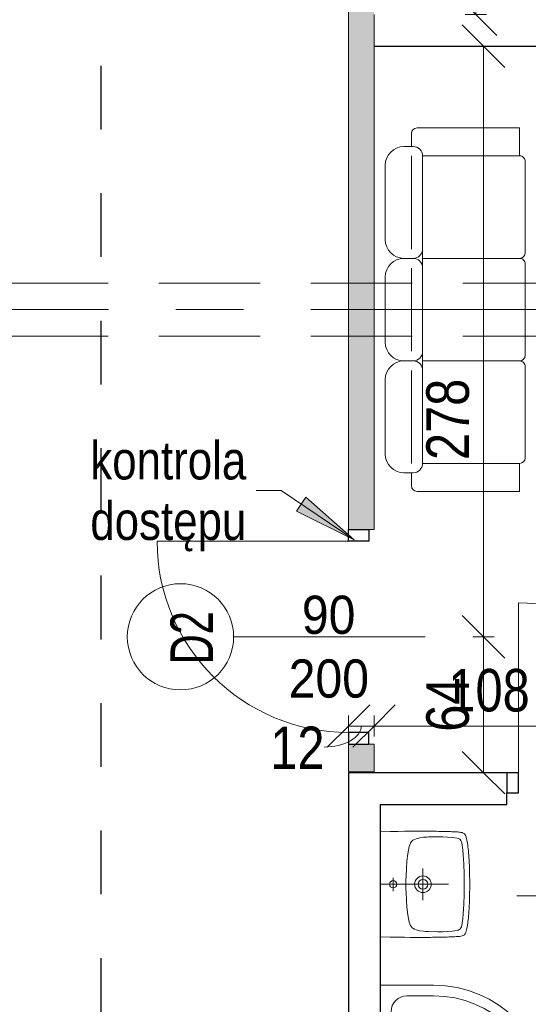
# Model space of a CAD drawing. Header units: centimetres. Extents: x -1631 to 1829, y -257 to 3158.
# Tile 104 of 128: x -477 to -238, y 2001 to 2465. Entities that reach past the tile are written whole.
import ezdxf

# ---------------------------------------------------------------- set-up
doc = ezdxf.new("R2010")
doc.units = ezdxf.units.CM
for name, pattern in [('Dash', [60, 30, -30]), ('Oś', [222.25, 127, -31.75, 31.75, -31.75]), ('Ukryte', [71.438, 47.625, -23.813])]:
    doc.linetypes.add(name, pattern=pattern)
for name, color, linetype, lineweight in [('A-ANNO-DIMS', 211, 'Continuous', 13), ('A-ANNO-DIMS-100', 211, 'Continuous', 13), ('A-ANNO-NOTE', 131, 'Continuous', 9), ('A-AREA-IDEN', 2, 'Continuous', 13), ('A-DETL', 90, 'Continuous', 9), ('A-DETL-GENF', 92, 'Continuous', 9), ('A-DETL-HDLN', 90, 'Ukryte', 9), ('A-DETL-MEDM', 33, 'Continuous', 13), ('A-DOOR', 31, 'Continuous', 13), ('A-WALL', 113, 'Continuous', 13), ('A-WALL-PATT', 111, 'Continuous', 13), ('G-ANNO-TEXT', 231, 'Continuous', 13), ('I-FURN', 30, 'Continuous', 9), ('P-SANR-FIXT', 6, 'Continuous', 9), ('S-GRID', 1, 'Continuous', 13)]:
    doc.layers.add(name, color=color, linetype=linetype, lineweight=lineweight)
doc.styles.add('Arial', font='arial.ttf', dxfattribs={"width": 0.9, "height": 18})
doc.styles.add('Arial Narrow_5', font='ARIALN.TTF', dxfattribs={"height": 20})
doc.styles.add('Arial Narrow_6', font='ARIALN.TTF', dxfattribs={"height": 18})
doc.styles.add('Arial_1', font='arial.ttf', dxfattribs={"width": 0.7, "height": 20})
doc.dimstyles.new('Diagonal_1_100__0__wewnętrzne', dxfattribs={"dimscale": 30.48, "dimtxt": 20.468619, "dimasz": 0.656168, "dimexe": 0.164042, "dimexo": 0.0625, "dimgap": 0.032808, "dimtad": 1, "dimdec": 0, "dimdsep": 46, "dimtxsty": 'Arial Narrow_5', "dimblk1": 'OBLIQUE', "dimblk2": 'OBLIQUE', "dimsah": 1, "dimcen": 0.09, "dimazin": 0, "dimtfac": 1, "dimtdec": 4, "dimtix": 1, "dimtmove": 1, "dimatfit": 3, "dimfxl": 0.164042, "dimfxlon": 1, "dimtvp": 1, "dimtolj": 1, "dimtzin": 0, "dimarcsym": 2})
doc.dimstyles.new('Diagonal_1_100__0__wewnętrzne_1', dxfattribs={"dimscale": 30.48, "dimtxt": 20.468619, "dimasz": 0.656168, "dimexe": 0.164042, "dimexo": 0.0625, "dimgap": 0.032808, "dimtad": 1, "dimdec": 0, "dimdsep": 46, "dimtxsty": 'Arial Narrow_5', "dimblk1": 'OBLIQUE', "dimblk2": 'OBLIQUE', "dimsah": 1, "dimcen": 0.09, "dimazin": 0, "dimtfac": 1, "dimtdec": 4, "dimtix": 1, "dimtmove": 0, "dimatfit": 3, "dimfxl": 0.164042, "dimfxlon": 1, "dimtvp": 1, "dimtolj": 1, "dimtzin": 0, "dimarcsym": 2})
doc.dimstyles.new('Diagonal_1_100__0__wewnętrzne_2', dxfattribs={"dimscale": 30.48, "dimtxt": 20.468619, "dimasz": 0.656168, "dimexe": 0.164042, "dimexo": 0.0625, "dimgap": 0.032808, "dimtad": 1, "dimdec": 0, "dimdsep": 46, "dimtxsty": 'Arial Narrow_5', "dimblk1": 'OBLIQUE', "dimblk2": 'OBLIQUE', "dimsah": 1, "dimcen": 0.09, "dimazin": 0, "dimtfac": 1, "dimtdec": 4, "dimtix": 1, "dimtmove": 2, "dimatfit": 3, "dimfxl": 0.164042, "dimfxlon": 1, "dimtvp": 1, "dimtolj": 1, "dimtzin": 0, "dimarcsym": 2})

# ---------------------------------------------------------------- blocks, each defined once
blk = doc.blocks.new('DRZWI 1S - automatyczna etykieta - Drzwi 80 _łazienkowe_-2364317-5_piętro III __10_50 m_ - stan projektowany')
at = {"layer": 'A-DETL-GENF'}
for p, q in [((-45.5, 2), (-40, 2)), ((-45.5, -7.5), (-45.5, 2)), ((-40, 2), (-40, -7.5)), ((40, 2), (45.5, 2)), ((40, -7.5), (40, 2)), ((45.5, 2), (45.5, -7.5)), ((-40, -7.5), (-45.5, -7.5)), ((45.5, -7.5), (40, -7.5))]:
    blk.add_line(p, q, dxfattribs=at)
at = {"layer": 'A-DETL-MEDM', "lineweight": 25}
for p, q in [((-45.5, -7.5), (-45.5, 2)), ((-45.5, 2), (-40, 2)), ((-40, 2), (-40, -7.5)), ((40, 2), (40, -7.5)), ((45.5, 2), (40, 2)), ((45.5, -7.5), (45.5, 2)), ((-40, -7.5), (-45.5, -7.5)), ((40, -7.5), (45.5, -7.5))]:
    blk.add_line(p, q, dxfattribs=at)
at = {"layer": 'A-DOOR'}
blk.add_line((40, -7.5), (40, -87.5), dxfattribs=at)
blk.add_arc((40, -7.5), 80, 180, 270, dxfattribs=at)
blk = doc.blocks.new('brodzik natryskowy 80x80 półokrągły - brodzik natryskowy 80x80 półokrągły-2355028-5_piętro III __10_50 m_ - stan projektowany')
at = {"layer": 'P-SANR-FIXT'}
for p, q in [((-60, -5), (-60, 20)), ((-47.5, 15), (7.5, 15)), ((-55, -5), (-55, 7.5)), ((15, 7.5), (15, -47.5)), ((7.5, -55), (-5, -55)), ((20, -60), (-5, -60))]:
    blk.add_line(p, q, dxfattribs=at)
blk.add_circle((0, 0), 2.5, dxfattribs=at)
for centre, radius, start, end in [((-47.5, 7.5), 7.5, 90, 180), ((7.5, 7.5), 7.5, 360, 90), ((-5, -5), 55, 180, 270), ((-5, -5), 50, 180, 270), ((7.5, -47.5), 7.5, 270, 360)]:
    blk.add_arc(centre, radius, start, end, dxfattribs=at)
blk = doc.blocks.new('kanapa 3 siedziska - kanapa-819259-5_piętro III __10_50 m_ - stan projektowany')
at = {"layer": 'I-FURN'}
for p, q in [((-68.01, 33.89), (-32.91, 33.89)), ((-15.36, 33.89), (15.36, 33.89)), ((32.91, 33.89), (68.01, 33.89)), ((-76.78, 20.72), (-76.78, 25.11)), ((-24.13, 25.11), (-24.13, 20.72)), ((24.13, 25.11), (24.13, 20.72)), ((76.78, 25.11), (76.78, 20.72)), ((-85.56, -29.29), (-85.56, 18.9)), ((-76.78, 21.53), (-82.92, 21.53)), ((-72.39, 21.53), (-28.68, 21.53)), ((19.58, 21.53), (-19.58, 21.53)), ((28.52, 21.53), (34.66, 21.53)), ((72.39, 21.53), (28.68, 21.53)), ((76.78, 21.53), (82.92, 21.53)), ((85.56, 18.9), (85.56, -29.29)), ((-72.39, 16.34), (-72.39, -29.29)), ((-24.13, 16.34), (-72.39, 16.34)), ((-24.13, 16.34), (-24.13, -29.29)), ((24.13, 16.34), (-24.13, 16.34)), ((72.39, 16.34), (24.13, 16.34)), ((24.13, -29.29), (24.13, 16.34)), ((72.39, -29.29), (72.39, 16.34)), ((-72.39, -29.29), (-85.56, -29.29)), ((-26.76, -31.93), (-69.76, -31.93)), ((-21.5, -31.93), (21.5, -31.93)), ((26.76, -31.93), (69.76, -31.93)), ((85.56, -29.29), (72.39, -29.29))]:
    blk.add_line(p, q, dxfattribs=at)
for centre, radius, start, end in [((-68.01, 25.11), 8.77, 90, 180), ((-32.91, 25.11), 8.77, 0, 90), ((-15.36, 25.11), 8.77, 90, 180), ((15.36, 25.11), 8.77, 360, 90), ((32.91, 25.11), 8.77, 90, 180), ((68.01, 25.11), 8.77, 0, 90), ((-82.92, 18.9), 2.63, 90, 180), ((-72.39, 20.72), 4.39, 180, 270), ((-28.52, 20.72), 4.39, 270, 0), ((-19.74, 20.72), 4.39, 180, 270), ((19.74, 20.72), 4.39, 270, 360), ((28.52, 20.72), 4.39, 180, 270), ((72.39, 20.72), 4.39, 270, 0), ((82.92, 18.9), 2.63, 0, 90), ((-69.76, -29.29), 2.63, 180, 270), ((-26.76, -29.29), 2.63, 270, 0), ((-21.5, -29.29), 2.63, 180, 270), ((21.5, -29.29), 2.63, 270, 0), ((26.76, -29.29), 2.63, 180, 270), ((69.76, -29.29), 2.63, 270, 0)]:
    blk.add_arc(centre, radius, start, end, dxfattribs=at)
blk = doc.blocks.new('Umywalka koło Nova Pro - Pro 50-2266753-5_piętro III __10_50 m_ - stan projektowany')
at = {"layer": 'P-SANR-FIXT'}
for p, q in [((-11.6, 46.46), (-11.79, 45.88)), ((-11.71, 46.17), (-11.6, 46.46)), ((-11.6, 46.46), (-11.26, 46.97)), ((-11.26, 46.97), (-11.6, 46.46)), ((-11.26, 46.97), (-10.8, 47.34)), ((-10.8, 47.34), (-11.26, 46.97)), ((-10.8, 47.34), (-10.24, 47.61)), ((-10.24, 47.61), (-10.8, 47.34)), ((-10.24, 47.61), (-9.61, 47.82)), ((-9.61, 47.82), (-10.24, 47.61)), ((-9.61, 47.82), (-8.94, 48.01)), ((-8.94, 48.01), (-9.61, 47.82)), ((-8.94, 48.01), (-8.25, 48.14)), ((-8.25, 48.14), (-8.94, 48.01)), ((-8.25, 48.14), (-7.5, 48.3)), ((-7.5, 48.3), (-8.25, 48.14)), ((-7.5, 48.3), (-6.73, 48.41)), ((-6.73, 48.41), (-7.5, 48.3)), ((-6.73, 48.41), (-5.93, 48.54)), ((-5.93, 48.54), (-6.73, 48.41)), ((-5.93, 48.54), (-5.1, 48.65)), ((-5.1, 48.65), (-5.93, 48.54)), ((-5.1, 48.65), (-4.2, 48.75)), ((-4.2, 48.75), (-5.1, 48.65)), ((-4.2, 48.75), (-3.27, 48.86)), ((-3.27, 48.86), (-4.2, 48.75)), ((-3.64, 46.25), (-1.4, 46.44)), ((-3.27, 48.86), (-2.28, 48.94)), ((-2.28, 48.94), (-3.27, 48.86)), ((-2.28, 48.94), (-1.24, 49.02)), ((-1.24, 49.02), (-2.28, 48.94)), ((-1.4, 46.44), (3.1, 46.68)), ((-1.24, 49.02), (-0.15, 49.13)), ((-0.15, 49.13), (-1.24, 49.02)), ((-0.15, 49.13), (1.05, 49.21)), ((1.05, 49.21), (-0.15, 49.13)), ((1.05, 49.21), (2.3, 49.26)), ((2.3, 49.26), (1.05, 49.21)), ((2.3, 49.26), (3.66, 49.34)), ((3.66, 49.34), (2.3, 49.26)), ((3.1, 46.68), (7.6, 46.81)), ((3.66, 49.34), (5.12, 49.39)), ((5.12, 49.39), (3.66, 49.34)), ((5.12, 49.39), (6.72, 49.45)), ((6.72, 49.45), (5.12, 49.39)), ((6.72, 49.45), (8.45, 49.47)), ((8.45, 49.47), (6.72, 49.45)), ((7.6, 46.81), (9.86, 46.89)), ((8.45, 49.47), (10.4, 49.5)), ((10.4, 49.5), (8.45, 49.47)), ((9.86, 46.89), (11.04, 46.92)), ((10.4, 49.5), (14.63, 49.5)), ((14.63, 49.5), (10.4, 49.5)), ((11.04, 46.92), (11.7, 46.92)), ((11.7, 46.92), (12.5, 46.94)), ((12.5, 46.94), (13.3, 46.92)), ((13.3, 46.92), (13.99, 46.92)), ((13.99, 46.92), (15.14, 46.89)), ((14.63, 49.5), (16.55, 49.47)), ((16.55, 49.47), (14.63, 49.5)), ((15.14, 46.89), (17.4, 46.81)), ((16.55, 49.47), (18.31, 49.45)), ((18.31, 49.45), (16.55, 49.47)), ((17.4, 46.81), (21.9, 46.68)), ((18.31, 49.45), (19.88, 49.39)), ((19.88, 49.39), (18.31, 49.45)), ((19.88, 49.39), (21.34, 49.34)), ((21.34, 49.34), (19.88, 49.39)), ((21.34, 49.34), (22.7, 49.26)), ((22.7, 49.26), (21.34, 49.34)), ((21.9, 46.68), (26.4, 46.44)), ((22.7, 49.26), (23.98, 49.21)), ((23.98, 49.21), (22.7, 49.26)), ((23.98, 49.21), (25.15, 49.13)), ((25.15, 49.13), (23.98, 49.21)), ((25.15, 49.13), (26.24, 49.02)), ((26.24, 49.02), (25.15, 49.13)), ((26.24, 49.02), (27.31, 48.94)), ((27.31, 48.94), (26.24, 49.02)), ((26.4, 46.44), (28.64, 46.25)), ((27.31, 48.94), (28.29, 48.86)), ((28.29, 48.86), (27.31, 48.94)), ((28.29, 48.86), (29.23, 48.75)), ((29.23, 48.75), (28.29, 48.86)), ((29.23, 48.75), (30.1, 48.65)), ((30.1, 48.65), (29.23, 48.75)), ((30.1, 48.65), (30.93, 48.54)), ((30.93, 48.54), (30.1, 48.65)), ((30.93, 48.54), (31.76, 48.41)), ((31.76, 48.41), (30.93, 48.54)), ((31.76, 48.41), (32.5, 48.3)), ((32.5, 48.3), (31.76, 48.41)), ((32.5, 48.3), (33.25, 48.14)), ((33.25, 48.14), (32.5, 48.3)), ((33.25, 48.14), (33.97, 48.01)), ((33.97, 48.01), (33.25, 48.14)), ((33.97, 48.01), (34.63, 47.82)), ((34.63, 47.82), (33.97, 48.01)), ((34.63, 47.82), (35.24, 47.61)), ((35.24, 47.61), (34.63, 47.82)), ((35.24, 47.61), (35.8, 47.34)), ((35.8, 47.34), (35.24, 47.61)), ((35.8, 47.34), (36.28, 46.97)), ((36.28, 46.97), (35.8, 47.34)), ((36.28, 46.97), (36.6, 46.46)), ((36.6, 46.46), (36.28, 46.97)), ((36.6, 46.46), (36.82, 45.88)), ((-12.24, 41.11), (-12.22, 41.78)), ((-12.22, 41.78), (-12.19, 42.44)), ((-12.19, 42.44), (-12.16, 43.08)), ((-12.16, 43.08), (-12.14, 43.72)), ((-12.14, 43.72), (-12.08, 44.31)), ((-12.08, 44.31), (-12, 44.87)), ((-12, 44.87), (-11.92, 45.37)), ((-11.92, 45.37), (-11.82, 45.88)), ((-11.82, 45.88), (-11.71, 46.17)), ((-9.53, 41.32), (-9.39, 42.44)), ((-9.39, 42.44), (-9.21, 43.53)), ((-9.21, 43.53), (-9.05, 44.09)), ((-9.05, 44.09), (-8.86, 44.6)), ((-8.86, 44.6), (-8.7, 44.84)), ((-8.7, 44.84), (-8.51, 45.05)), ((-8.51, 45.05), (-8.03, 45.35)), ((-8.03, 45.35), (-7.53, 45.56)), ((-7.53, 45.56), (-6.97, 45.72)), ((-6.97, 45.72), (-5.88, 45.93)), ((-5.88, 45.93), (-3.64, 46.25)), ((28.64, 46.25), (30.88, 45.93)), ((30.88, 45.93), (31.97, 45.72)), ((31.97, 45.72), (32.53, 45.56)), ((32.53, 45.56), (33.06, 45.35)), ((33.06, 45.35), (33.54, 45.05)), ((33.54, 45.05), (33.73, 44.84)), ((33.73, 44.84), (33.86, 44.6)), ((33.86, 44.6), (34.07, 44.09)), ((34.07, 44.09), (34.21, 43.53)), ((34.21, 43.53), (34.39, 42.44)), ((34.39, 42.44), (34.53, 41.32)), ((36.82, 45.88), (36.92, 45.37)), ((36.92, 45.37), (37.03, 44.87)), ((37.03, 44.87), (37.08, 44.31)), ((37.08, 44.31), (37.14, 43.72)), ((37.14, 43.72), (37.16, 43.08)), ((37.16, 43.08), (37.19, 42.44)), ((37.19, 42.44), (37.22, 41.78)), ((37.22, 41.78), (37.24, 41.11)), ((-12.38, 36.56), (-12.35, 37.38)), ((-12.35, 38.15), (-12.32, 38.93)), ((-12.35, 37.38), (-12.35, 38.15)), ((-12.32, 38.93), (-12.3, 39.67)), ((-12.3, 39.67), (-12.27, 40.39)), ((-12.27, 40.39), (-12.24, 41.11)), ((-9.79, 36.82), (-9.71, 39.06)), ((-9.71, 39.06), (-9.53, 41.32)), ((12.5, 7.5), (12.5, 39.5)), ((34.53, 41.32), (34.71, 39.06)), ((34.71, 39.06), (34.82, 36.82)), ((37.24, 41.11), (37.27, 40.39)), ((37.27, 40.39), (37.3, 39.67)), ((37.3, 39.67), (37.32, 38.93)), ((37.32, 38.93), (37.35, 38.15)), ((37.35, 38.15), (37.35, 37.38)), ((37.35, 37.38), (37.38, 36.56)), ((-12.46, 32), (-12.43, 32.96)), ((-12.43, 33.89), (-12.4, 34.8)), ((-12.43, 32.96), (-12.43, 33.89)), ((-12.4, 35.38), (-12.38, 36.56)), ((-12.4, 34.8), (-12.4, 35.38)), ((-9.84, 34.56), (-9.79, 36.82)), ((-9.76, 30.06), (-9.84, 34.56)), ((34.84, 34.56), (34.76, 30.06)), ((34.82, 36.82), (34.84, 34.56)), ((37.38, 36.56), (37.4, 35.38)), ((37.4, 35.38), (37.43, 34.8)), ((37.43, 34.8), (37.43, 33.89)), ((37.43, 33.89), (37.46, 32.96)), ((37.46, 32.96), (37.46, 32)), ((-12.48, 29.31), (-12.46, 30.99)), ((-12.48, 27.63), (-12.48, 29.31)), ((-12.46, 30.99), (-12.46, 32)), ((-9.74, 29.37), (-9.76, 30.06)), ((-9.71, 29.05), (-9.74, 29.37)), ((-9.69, 28.65), (-9.71, 29.05)), ((-9.61, 27.77), (-9.69, 28.65)), ((34.69, 28.65), (34.63, 27.77)), ((34.71, 29.05), (34.69, 28.65)), ((34.74, 29.37), (34.71, 29.05)), ((34.76, 30.06), (34.74, 29.37)), ((37.46, 32), (37.48, 30.99)), ((37.48, 30.99), (37.48, 29.31)), ((37.48, 29.31), (37.51, 27.63)), ((-12.51, 25.8), (-12.48, 27.63)), ((-12.48, 23.77), (-12.51, 25.8)), ((-12.48, 21.48), (-12.48, 23.77)), ((-9.37, 26.04), (-9.61, 27.77)), ((-8.91, 24.36), (-9.37, 26.04)), ((-8.62, 23.53), (-8.91, 24.36)), ((-8.19, 22.76), (-8.62, 23.53)), ((20.01, 27.5), (5.01, 27.5)), ((33.62, 23.53), (33.19, 22.76)), ((33.91, 24.36), (33.62, 23.53)), ((34.37, 26.04), (33.91, 24.36)), ((34.63, 27.77), (34.37, 26.04)), ((37.51, 23.77), (37.48, 21.48)), ((37.51, 27.63), (37.51, 23.77)), ((-12.45, 18.85), (-12.48, 21.48)), ((-12.4, 15.78), (-12.45, 18.85)), ((-7.93, 22.41), (-8.19, 22.76)), ((-7.61, 22.12), (-7.93, 22.41)), ((-6.89, 21.64), (-7.61, 22.12)), ((-6.09, 21.3), (-6.89, 21.64)), ((-5.24, 21.03), (-6.09, 21.3)), ((-3.53, 20.66), (-5.24, 21.03)), ((-1.83, 20.39), (-3.53, 20.66)), ((1.66, 19.99), (-1.83, 20.39)), ((5.15, 19.7), (1.66, 19.99)), ((8.64, 19.56), (5.15, 19.7)), ((10.37, 19.51), (8.64, 19.56)), ((14.63, 19.51), (10.37, 19.51)), ((16.36, 19.56), (14.63, 19.51)), ((19.88, 19.7), (16.36, 19.56)), ((23.34, 19.99), (19.88, 19.7)), ((26.83, 20.39), (23.34, 19.99)), ((28.56, 20.66), (26.83, 20.39)), ((30.26, 21.03), (28.56, 20.66)), ((31.09, 21.3), (30.26, 21.03)), ((31.89, 21.64), (31.09, 21.3)), ((32.61, 22.12), (31.89, 21.64)), ((32.93, 22.41), (32.61, 22.12)), ((33.19, 22.76), (32.93, 22.41)), ((37.45, 18.85), (37.4, 15.78)), ((37.48, 21.48), (37.45, 18.85)), ((-12.32, 12.08), (-12.4, 15.78)), ((37.4, 15.78), (37.32, 12.08)), ((-12.19, 7.5), (-12.32, 12.08)), ((15.72, 13.52), (9.46, 13.52)), ((37.32, 12.08), (37.19, 7.5))]:
    blk.add_line(p, q, dxfattribs=at)
for centre, radius in [((12.51, 27.5), 3.92), ((12.51, 27.5), 2.28), ((12.5, 13.52), 1.72)]:
    blk.add_circle(centre, radius, dxfattribs=at)
blk = doc.blocks.new('DRZWI 1S - automatyczna etykieta - Drzwi 90-2321137-5_piętro III __10_50 m_ - stan projektowany')
at = {"layer": 'A-DETL-GENF'}
for p, q in [((-50.5, 6), (-50.5, -3.5)), ((-45, 6), (-50.5, 6)), ((-45, -3.5), (-45, 6)), ((50.5, 6), (45, 6)), ((45, 6), (45, -3.5)), ((50.5, -3.5), (50.5, 6)), ((-50.5, -3.5), (-45, -3.5)), ((45, -3.5), (50.5, -3.5))]:
    blk.add_line(p, q, dxfattribs=at)
at = {"layer": 'A-DETL-MEDM', "lineweight": 25}
for p, q in [((-45, 6), (-50.5, 6)), ((-50.5, 6), (-50.5, -3.5)), ((-45, -3.5), (-45, 6)), ((45, -3.5), (45, 6)), ((45, 6), (50.5, 6)), ((50.5, 6), (50.5, -3.5)), ((-50.5, -3.5), (-45, -3.5)), ((50.5, -3.5), (45, -3.5))]:
    blk.add_line(p, q, dxfattribs=at)
at = {"layer": 'A-DOOR'}
blk.add_line((45, 6), (45, 96), dxfattribs=at)
blk.add_arc((45, 6), 90, 90, 180, dxfattribs=at)
blk = doc.blocks.new('DIMBLOCK55-5_piętro III __10_50 m_ - stan projektowany')
at = {"layer": 'A-ANNO-DIMS-100', "transparency": 16777216}
for p, q in [((-310.62, 2132.33), (-300.62, 2142.33)), ((-202.62, 2132.33), (-192.62, 2142.33)), ((-310.62, 2127.33), (-310.62, 2137.33)), ((-202.62, 2127.33), (-202.62, 2137.33)), ((-310.62, 2132.33), (-320.62, 2122.33)), ((-202.62, 2132.33), (-310.62, 2132.33)), ((-310.62, 2132.33), (-310.62, 2127.33)), ((-202.62, 2132.33), (-212.62, 2122.33)), ((-202.62, 2132.33), (-202.62, 2127.33))]:
    blk.add_line(p, q, dxfattribs=at)
at = {"layer": 'A-ANNO-DIMS-100', "color": 0, "transparency": 16777216, "insert": (-275.63, 2159.18), "char_height": 20, "width": 45.6158, "attachment_point": 1, "line_spacing_factor": 0.974696, "style": 'Arial Narrow_5'}
blk.add_mtext('108', dxfattribs=at)
blk = doc.blocks.new('_Oblique')
at = {"color": 0, "linetype": 'ByBlock', "lineweight": -2}
blk.add_line((-0.5, -0.5), (0.5, 0.5), dxfattribs=at)
blk = doc.blocks.new('DIMBLOCK56-5_piętro III __10_50 m_ - stan projektowany')
at = {"layer": 'A-ANNO-DIMS-100', "transparency": 16777216}
for p, q in [((-322.62, 2132.33), (-312.62, 2142.33)), ((-310.62, 2132.33), (-300.62, 2142.33)), ((-322.62, 2127.33), (-322.62, 2137.33)), ((-310.62, 2127.33), (-310.62, 2137.33)), ((-322.62, 2132.33), (-332.62, 2122.33)), ((-310.62, 2132.33), (-322.62, 2132.33)), ((-322.62, 2132.33), (-322.62, 2127.33)), ((-310.62, 2132.33), (-320.62, 2122.33)), ((-310.62, 2132.33), (-310.62, 2127.33))]:
    blk.add_line(p, q, dxfattribs=at)
blk.add_ellipse((-334.04, 2132.33), major_axis=(-17.41, 0), ratio=0.567597, start_param=1.570796, end_param=3.141593, dxfattribs=at)
at = {"layer": 'A-ANNO-DIMS-100', "color": 0, "transparency": 16777216, "insert": (-359.38, 2132.05), "char_height": 20, "width": 30.4105, "attachment_point": 1, "line_spacing_factor": 0.974696, "style": 'Arial Narrow_5'}
blk.add_mtext('12', dxfattribs=at)
blk = doc.blocks.new('METKA_POMIESZCZENIA2 - Krótka - bez ramki 2-2396683-5_piętro III __10_50 m_ - stan projektowany')
at = {"layer": 'A-AREA-IDEN'}
blk.add_line((0.0976, 0), (-0.8, 0), dxfattribs=at)
blk = doc.blocks.new('DIMBLOCK157-5_piętro III __10_50 m_ - stan projektowany')
at = {"layer": 'A-ANNO-DIMS-100', "transparency": 16777216}
for p, q in [((-259.18, 2174.33), (-269.18, 2184.33)), ((-264.18, 2174.33), (-254.18, 2174.33)), ((-259.18, 2174.33), (-264.18, 2174.33)), ((-259.18, 2110.33), (-259.18, 2174.33)), ((-259.18, 2174.33), (-249.18, 2164.33)), ((-259.18, 2110.33), (-269.18, 2120.33)), ((-264.18, 2110.33), (-254.18, 2110.33)), ((-259.18, 2110.33), (-264.18, 2110.33)), ((-259.18, 2110.33), (-249.18, 2100.33))]:
    blk.add_line(p, q, dxfattribs=at)
at = {"layer": 'A-ANNO-DIMS-100', "color": 0, "transparency": 16777216, "insert": (-286.03, 2129.65), "char_height": 20, "width": 30.4105, "attachment_point": 1, "rotation": 90, "line_spacing_factor": 0.974696, "style": 'Arial Narrow_5'}
blk.add_mtext('64', dxfattribs=at)
blk = doc.blocks.new('DIMBLOCK158-5_piętro III __10_50 m_ - stan projektowany')
at = {"layer": 'A-ANNO-DIMS-100', "transparency": 16777216}
for p, q in [((-259.18, 2452.33), (-269.18, 2462.33)), ((-264.18, 2452.33), (-254.18, 2452.33)), ((-259.18, 2452.33), (-264.18, 2452.33)), ((-259.18, 2174.33), (-259.18, 2452.33)), ((-259.18, 2452.33), (-249.18, 2442.33)), ((-259.18, 2174.33), (-269.18, 2184.33)), ((-264.18, 2174.33), (-254.18, 2174.33)), ((-259.18, 2174.33), (-264.18, 2174.33)), ((-259.18, 2174.33), (-249.18, 2164.33))]:
    blk.add_line(p, q, dxfattribs=at)
at = {"layer": 'A-ANNO-DIMS-100', "color": 0, "transparency": 16777216, "insert": (-286.03, 2257.57), "char_height": 20, "width": 45.6158, "attachment_point": 1, "rotation": 90, "line_spacing_factor": 0.974696, "style": 'Arial Narrow_5'}
blk.add_mtext('278', dxfattribs=at)
blk = doc.blocks.new('DIMBLOCK186-5_piętro III __10_50 m_ - stan projektowany')
at = {"layer": 'A-ANNO-DIMS-100', "transparency": 16777216}
for p, q in [((-262.8, 2593.33), (-272.8, 2603.33)), ((-267.8, 2593.33), (-257.8, 2593.33)), ((-262.8, 2593.33), (-267.8, 2593.33)), ((-262.8, 2467.33), (-262.8, 2593.33)), ((-262.8, 2593.33), (-252.8, 2583.33)), ((-262.8, 2467.33), (-272.8, 2477.33)), ((-267.8, 2467.33), (-257.8, 2467.33)), ((-262.8, 2467.33), (-267.8, 2467.33)), ((-262.8, 2467.33), (-252.8, 2457.33))]:
    blk.add_line(p, q, dxfattribs=at)
at = {"layer": 'A-ANNO-DIMS-100', "color": 0, "transparency": 16777216, "insert": (-289.65, 2511.32), "char_height": 20, "width": 45.6158, "attachment_point": 1, "rotation": 90, "line_spacing_factor": 0.974696, "style": 'Arial Narrow_5'}
blk.add_mtext('126', dxfattribs=at)

msp = doc.modelspace()

# ---------------------------------------------------------------- hatches: boundary and pattern name
at = {"layer": 'A-WALL-PATT'}
h = msp.add_hatch(color=9, dxfattribs=at)
h.paths.add_polyline_path([(-322.62, 2110.83), (-310.62, 2110.83), (-310.62, 2123.83), (-322.62, 2123.83)], flags=0)
h.paths.add_polyline_path([(-322.62, 2224.83), (-310.62, 2224.83), (-310.62, 2542.83), (-322.62, 2542.83), (-322.62, 2265.07)], flags=0)
h.paths.add_polyline_path([(-322.62, 2643.83), (-310.62, 2643.83), (-310.62, 2768.33), (-322.62, 2768.33)], flags=0)
at = {"layer": 'G-ANNO-TEXT'}
msp.add_hatch(color=50, dxfattribs=at).paths.add_polyline_path([(-319.97, 2219.95), (-342.61, 2240.02), (-347.04, 2233.48)], flags=0)

# ---------------------------------------------------------------- linework, layer by layer
at = {"layer": 'A-ANNO-NOTE', "lineweight": 13}
msp.add_line((-286.62, 2174.33), (-376.62, 2174.33), dxfattribs=at)
msp.add_line((-286.62, 2174.33), (-376.62, 2174.33), dxfattribs=at)
msp.add_circle((-401.62, 2174.33), 25, dxfattribs=at)
at = {"layer": 'A-DETL', "linetype": 'Dash', "lineweight": 25}
msp.add_open_spline([(-552.77, 2638.57), (-478.91, 2638.57), (-476.08, 2638.57), (-439.12, 2638.57), (-439.12, 2601.62), (-439.12, 2598.79), (-439.12, 2573.54), (-439.12, 1655.82), (-439.12, 1618.87), (-439.12, 1616.04), (-439.12, 1512.36), (-439.12, 1509.53), (-439.12, 1472.57), (-476.08, 1472.57), (-478.91, 1472.57), (-555.62, 1472.57)], degree=3, knots=[0, 0, 0, 0, 1.242892, 2.082132, 2.921372, 3.63261, 13.975949, 24.692511, 35.163852, 36.732804, 37.928533, 39.497485, 40.336725, 41.175965, 42.450024, 42.450024, 42.450024, 42.450024], dxfattribs=at)
at = {"layer": 'A-DETL-HDLN'}
for p, q in [((-1197.62, 2340.83), (1172.38, 2340.83)), ((-1197.62, 2315.83), (1172.38, 2315.83))]:
    msp.add_line(p, q, dxfattribs=at)
at = {"layer": 'A-WALL', "lineweight": 9}
for p, q in [((-322.62, 2542.83), (-322.62, 2224.83)), ((-310.62, 2224.83), (-310.62, 2452.33)), ((-313.12, 2224.83), (-310.62, 2224.83)), ((-322.62, 2123.83), (-322.62, 2110.83)), ((-310.62, 2123.83), (-313.12, 2123.83)), ((-310.62, 2110.83), (-310.62, 2123.83))]:
    msp.add_line(p, q, dxfattribs=at)
at = {"layer": 'A-WALL'}
for p, q in [((-310.62, 2467.33), (-310.62, 2452.33)), ((-322.62, 2110.83), (-310.62, 2110.83))]:
    msp.add_line(p, q, dxfattribs=at)
at = {"layer": 'A-WALL', "color": 7, "lineweight": 25}
for p, q in [((-310.62, 2452.33), (-62.62, 2452.33)), ((-248.12, 2110.33), (-322.62, 2110.33)), ((-322.62, 2110.33), (-322.62, 1628.33)), ((-248.12, 2095.33), (-248.12, 2100.83)), ((-307.62, 2095.33), (-248.12, 2095.33)), ((-307.62, 1643.33), (-307.62, 2095.33))]:
    msp.add_line(p, q, dxfattribs=at)
at = {"layer": 'G-ANNO-TEXT', "color": 50}
for p, q in [((-354.27, 2243.14), (-365.98, 2243.14)), ((-319.97, 2219.95), (-354.27, 2243.14)), ((-342.61, 2240.02), (-347.04, 2233.48)), ((-319.97, 2219.95), (-342.61, 2240.02)), ((-347.04, 2233.48), (-319.97, 2219.95))]:
    msp.add_line(p, q, dxfattribs=at)
at = {"layer": 'S-GRID', "linetype": 'Oś'}
msp.add_line((1342.46, 2328.33), (-1368.76, 2328.33), dxfattribs=at)

# ---------------------------------------------------------------- block references
at = {"layer": 'A-AREA-IDEN', "xscale": 69.99999999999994, "yscale": 69.99999999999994, "zscale": 69.99999999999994}
msp.add_blockref('METKA_POMIESZCZENIA2 - Krótka - bez ramki 2-2396683-5_piętro III __10_50 m_ - stan projektowany', (-187.4, 2052.43), dxfattribs=at)
at = {"layer": 'A-DOOR'}
for name, p, rotation in [('DRZWI 1S - automatyczna etykieta - Drzwi 90-2321137-5_piętro III __10_50 m_ - stan projektowany', (-316.62, 2174.33), 89.99999999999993), ('DRZWI 1S - automatyczna etykieta - Drzwi 80 _łazienkowe_-2364317-5_piętro III __10_50 m_ - stan projektowany', (-202.62, 2102.83), 180)]:
    msp.add_blockref(name, p, dxfattribs=dict(at, rotation=rotation))
at = {"layer": 'I-FURN', "rotation": 90.00000000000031}
msp.add_blockref('kanapa 3 siedziska - kanapa-819259-5_piętro III __10_50 m_ - stan projektowany', (-271.45, 2328.33), dxfattribs=at)
at = {"layer": 'P-SANR-FIXT'}
for name, p, rotation in [('Umywalka koło Nova Pro - Pro 50-2266753-5_piętro III __10_50 m_ - stan projektowany', (-315.12, 2070.33), 270.0000000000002), ('brodzik natryskowy 80x80 półokrągły - brodzik natryskowy 80x80 półokrągły-2355028-5_piętro III __10_50 m_ - stan projektowany', (-287.62, 1950.33), 180)]:
    msp.add_blockref(name, p, dxfattribs=dict(at, rotation=rotation))

# ---------------------------------------------------------------- texts
at = {"layer": 'A-ANNO-NOTE', "lineweight": 211, "char_height": 18, "attachment_point": 5, "line_spacing_factor": 0.936439, "style": 'Arial'}
for s, insert, width in [('\\pxqc,t6.35,12.7,19.05,25.4,31.75,38.1,44.45,50.8,57.15,63.5,69.85,76.2,82.55,88.9,95.25,101.6,107.95,114.3,120.65,127,133.35,139.7,146.05,152.4,158.75,165.1,171.45,177.8,184.15,190.5,196.85,203.2;{90}', (-331.95, 2184.56), 25.65), ('\\pxqc,t6.35,12.7,19.05,25.4,31.75,38.1,44.45,50.8,57.15,63.5,69.85,76.2,82.55,88.9,95.25,101.6,107.95,114.3,120.65,127,133.35,139.7,146.05,152.4,158.75,165.1,171.45,177.8,184.15,190.5,196.85,203.2;{200}', (-331.86, 2154.56), 38.07), ('\\pxqc,t6.35,12.7,19.05,25.4,31.75,38.1,44.45,50.8,57.15,63.5,69.85,76.2,82.55,88.9,95.25,101.6,107.95,114.3,120.65,127,133.35,139.7,146.05,152.4,158.75,165.1,171.45,177.8,184.15,190.5,196.85,203.2;{200}', (-331.86, 2154.56), 38.07)]:
    msp.add_mtext(s, dxfattribs=dict(at, insert=insert, width=width))
at = {"layer": 'A-ANNO-NOTE', "lineweight": 211, "insert": (-396.33, 2173.9), "char_height": 20, "width": 25.97, "attachment_point": 5, "rotation": 90, "line_spacing_factor": 0.936439, "style": 'Arial_1'}
msp.add_mtext('\\pxqc,t4.445,8.89,13.335,17.78,22.225,26.67,31.115,35.56,40.005,44.45,48.895,53.34,57.785,62.23,66.675,71.12,75.565,80.01,84.455,88.9,93.345,97.79,102.235,106.68,111.125,115.57,120.015,124.46,128.905,133.35,137.795,142.24;{D2}', dxfattribs=at)
at = {"layer": 'G-ANNO-TEXT', "color": 7, "insert": (-444.03, 2266.4), "char_height": 18, "width": 73.4, "attachment_point": 1, "line_spacing_factor": 0.949189, "style": 'Arial Narrow_6'}
msp.add_mtext('\\pt127.00008,253.99998,381.00006,507.99996,635.00004,761.99994,889.00002,1015.99992,1143,1270.00008,1396.99998,1524.00006,1650.99996,1778.00004,1904.99994,2032.00002,2158.99992,2286,2413.00008,2539.99998,2667.00006,2793.99996,2921.00004,3047.99994,3175.00002,3301.99992,3429,3556.00008,3682.99998,3810.00006,3936.99996,4064.00004;kontrola dostępu', dxfattribs=at)

# ---------------------------------------------------------------- dimensions: what is measured, and where the dimension line sits
at = {"layer": 'A-ANNO-DIMS'}
for base, p1, p2, override, picture, middle in [((-262.8, 2593.33), (-267.8, 2467.33), (-267.8, 2593.33), {"dimpost": '<>', "dimfxl": 126}, 'DIMBLOCK186-5_piętro III __10_50 m_ - stan projektowany', (-274.01, 2530.33)), ((-259.18, 2174.33), (-264.18, 2110.33), (-264.18, 2174.33), {"dimpost": '<>', "dimfxl": 64}, 'DIMBLOCK157-5_piętro III __10_50 m_ - stan projektowany', (-270.39, 2142.33))]:
    dim = msp.add_linear_dim(base=base, p1=p1, p2=p2, angle=90, dimstyle='Diagonal_1_100__0__wewnętrzne_1', override=override, dxfattribs=at)
    dim.commit()
    dim.dimension.update_dxf_attribs({"geometry": picture, "text_midpoint": middle})
dim = msp.add_linear_dim(base=(-259.18, 2452.33), p1=(-264.18, 2174.33), p2=(-264.18, 2452.33), angle=90, dimstyle='Diagonal_1_100__0__wewnętrzne_2', override={"dimpost": '<>', "dimfxl": 278}, dxfattribs=at)
dim.commit()
dim.dimension.update_dxf_attribs({"geometry": 'DIMBLOCK158-5_piętro III __10_50 m_ - stan projektowany', "text_midpoint": (-272.69, 2280.38), "dimtype": 160, "text_rotation": 90})
dim = msp.add_linear_dim(base=(-310.62, 2132.33), p1=(-202.62, 2127.33), p2=(-310.62, 2127.33), dimstyle='Diagonal_1_100__0__wewnętrzne_1', override={"dimpost": '<>', "dimfxl": 108}, dxfattribs=at)
dim.commit()
dim.dimension.update_dxf_attribs({"geometry": 'DIMBLOCK55-5_piętro III __10_50 m_ - stan projektowany', "text_midpoint": (-256.62, 2143.55)})
dim = msp.add_linear_dim(base=(-322.62, 2132.33), p1=(-310.62, 2127.33), p2=(-322.62, 2127.33), dimstyle='Diagonal_1_100__0__wewnętrzne', override={"dimpost": '<>', "dimfxl": 12}, dxfattribs=at)
dim.commit()
dim.dimension.update_dxf_attribs({"geometry": 'DIMBLOCK56-5_piętro III __10_50 m_ - stan projektowany', "text_midpoint": (-344.18, 2118.72), "dimtype": 160})

doc.saveas('drawing.dxf')
